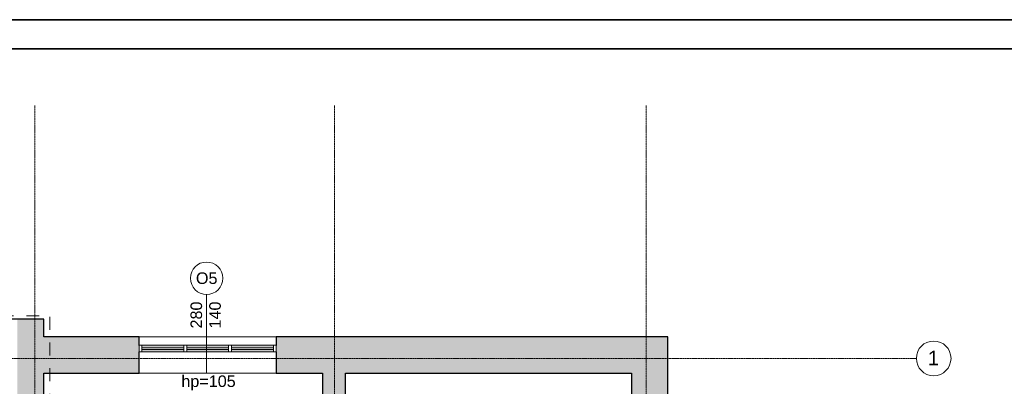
# Model space of a CAD drawing. Header units: centimetres. Extents: x 14504 to 44111, y -18976 to -7683.
# Tile 128 of 141: x 37770 to 39474, y -12731 to -12098. Entities that reach past the tile are written whole.
import ezdxf

# ---------------------------------------------------------------- set-up
doc = ezdxf.new("R2010")
doc.units = ezdxf.units.CM
doc.linetypes.add('Aligning Line 1_8_', pattern=[0.635, 0.3175, -0.3175])
doc.linetypes.add('Linia siatki', pattern=[0.9925, 0.47, -0.2175, 0.0875, -0.2175])
for name, color, linetype, lineweight in [('_gruba', 90, 'Continuous', 35), ('A-DETL', 6, 'Continuous', 9), ('A-DETL-THIN', 151, 'Continuous', 9), ('A-GLAZ', 151, 'Continuous', 9), ('A-WALL', 4, 'Continuous', 9), ('A-WALL-PATT', 111, 'Continuous', 25), ('G-ANNO-TEXT', 8, 'Continuous', 9), ('I-WALL', 2, 'Continuous', 9), ('S-GRID', 8, 'Continuous', 9), ('S-GRID-IDEN', 8, 'Continuous', 9)]:
    doc.layers.add(name, color=color, linetype=linetype, lineweight=lineweight)
doc.styles.add('Arial', font='arial.ttf', dxfattribs={"height": 23.8125})
doc.styles.add('Arial_3', font='arial.ttf', dxfattribs={"width": 0.8, "height": 18})
doc.styles.add('Arial_5', font='arial.ttf', dxfattribs={"height": 15})

# ---------------------------------------------------------------- blocks, each defined once
blk = doc.blocks.new('Aluminum_2 szybowe - 160x140 wymiana-631431-6_Poziom posadzka II pietra')
at = {"layer": 'A-GLAZ'}
h = blk.add_hatch(color=256, dxfattribs=at)
h.paths.add_polyline_path([(-59.7, 7.7), (-59.7, 12.2), (-132.1, 12.2), (-132.1, 7.7), (-112.9, 7.7)])
h.paths.add_polyline_path([(-112.9, 14.7), (-59.7, 14.7), (-59.7, 19.2), (-132.1, 19.2), (-132.1, 14.7)])
h = blk.add_hatch(color=256, dxfattribs=at)
h.paths.add_polyline_path([(17.8, 7.7), (17.8, 12.2), (-54.6, 12.2), (-54.6, 7.7)])
h.paths.add_polyline_path([(17.8, 14.7), (17.8, 19.2), (-54.6, 19.2), (-54.6, 14.7)])
at = {"layer": 'A-GLAZ', "lineweight": 18}
for p, q in [((-132.1, 19.2), (-137.2, 19.2)), ((-137.2, 19.2), (-137.2, 7.7)), ((-132.1, 7.7), (-132.1, 19.2)), ((-54.6, 19.2), (-59.7, 19.2)), ((-59.7, 19.2), (-59.7, 7.7)), ((-54.6, 7.7), (-54.6, 19.2)), ((22.8, 19.2), (17.8, 19.2)), ((17.8, 19.2), (17.8, 7.7)), ((22.8, 7.7), (22.8, 19.2)), ((-137.2, 7.7), (-132.1, 7.7)), ((-59.7, 14.7), (-132.1, 14.7)), ((-132.1, 14.7), (-132.1, 12.2)), ((-132.1, 12.2), (-59.7, 12.2)), ((-59.7, 12.2), (-59.7, 14.7)), ((-59.7, 7.7), (-54.6, 7.7)), ((17.8, 14.7), (-54.6, 14.7)), ((-54.6, 14.7), (-54.6, 12.2)), ((-54.6, 12.2), (17.8, 12.2)), ((17.8, 12.2), (17.8, 14.7)), ((17.8, 7.7), (22.8, 7.7))]:
    blk.add_line(p, q, dxfattribs=at)
at = {"layer": 'A-GLAZ'}
for p, q in [((-132.1, 19.2), (-59.7, 19.2)), ((-54.6, 19.2), (17.8, 19.2)), ((-59.7, 7.7), (-132.1, 7.7)), ((17.8, 7.7), (-54.6, 7.7))]:
    blk.add_line(p, q, dxfattribs=at)
blk = doc.blocks.new('Siatka - M_Symbol siatki - okrąg-11506-6_Poziom posadzka II pietra')
at = {"layer": 'S-GRID-IDEN'}
blk.add_circle((0, 0), 0.3, dxfattribs=at)

msp = doc.modelspace()

# ---------------------------------------------------------------- hatches: boundary and pattern name
at = {"layer": 'A-WALL-PATT', "lineweight": 9, "transparency": 33554610}
h = msp.add_hatch(color=256, dxfattribs=at)
h.paths.add_polyline_path([(37766.1, -14155.4), (37812.1, -14155.4), (37812.1, -13366.4), (37766.1, -13366.4), (37766.1, -14153.4)])
h.paths.add_polyline_path([(37766.1, -13221.4), (37812.1, -13221.4), (37812.1, -12615.4), (37766.1, -12615.4), (37766.1, -13167.6)])
h = msp.add_hatch(color=256, dxfattribs=at)
h.paths.add_polyline_path([(38294.1, -12708.4), (38312.1, -12708.4), (38312.1, -12645.4), (38214.1, -12645.4), (38214.1, -12708.4)])
h.paths.add_polyline_path([(37912.1, -12708.4), (37976.6, -12708.4), (37976.6, -12645.4), (37812.1, -12645.4), (37812.1, -12708.4)])
for points in [[(38829.1, -12708.4), (38829.1, -12645.4), (38312.1, -12645.4), (38312.1, -12708.4), (38410.9, -12708.4)], [(38892.1, -14155.4), (38892.1, -12645.4), (38829.1, -12645.4), (38829.1, -14155.4)]]:
    msp.add_hatch(color=256, dxfattribs=at).paths.add_polyline_path(points)
h = msp.add_hatch(color=256, dxfattribs=at)
h.paths.add_polyline_path([(38314.1, -14155.4), (38334.1, -14155.4), (38334.1, -13426.4), (38294.1, -13426.4), (38294.1, -14155.4)])
h.paths.add_polyline_path([(38294.1, -13199.4), (38334.1, -13199.4), (38334.1, -12708.4), (38294.1, -12708.4), (38294.1, -13167.6)])

# ---------------------------------------------------------------- linework, layer by layer
at = {"layer": 'A-DETL', "linetype": 'Aligning Line 1_8_', "ltscale": 70}
for p in [(37426.1, -12609.4), (37822.1, -13433.4)]:
    msp.add_line(p, (37822.1, -12609.4), dxfattribs=at)
at = {"layer": 'A-DETL-THIN'}
msp.add_line((38093.6, -12708.4), (38093.6, -12572.4), dxfattribs=at)
msp.add_circle((38093.6, -12544.4), 28, dxfattribs=at)
at = {"layer": 'A-WALL', "lineweight": 25}
for p, q in [((37812.1, -12615.4), (37692.1, -12615.4)), ((37812.1, -12645.4), (37812.1, -12615.4)), ((37976.6, -12645.4), (37812.1, -12645.4)), ((37976.6, -12660.4), (37976.6, -12645.4)), ((38892.1, -12645.4), (38214.1, -12645.4)), ((38214.1, -12645.4), (38214.1, -12660.4)), ((38892.1, -14218.4), (38892.1, -12645.4)), ((37976.6, -12708.4), (37976.6, -12671.8)), ((38214.1, -12671.8), (38214.1, -12708.4)), ((37812.1, -13199.4), (37812.1, -12708.4)), ((37812.1, -12708.4), (37976.6, -12708.4)), ((38214.1, -12708.4), (38294.1, -12708.4)), ((38334.1, -12708.4), (38829.1, -12708.4)), ((38829.1, -12708.4), (38829.1, -12969.4))]:
    msp.add_line(p, q, dxfattribs=at)
at = {"layer": 'A-WALL'}
for p, q in [((37976.6, -12645.4), (38214.1, -12645.4)), ((38214.1, -12708.4), (37976.6, -12708.4))]:
    msp.add_line(p, q, dxfattribs=at)
at = {"layer": 'I-WALL', "lineweight": 25}
for p, q in [((38294.1, -12708.4), (38294.1, -13199.4)), ((38334.1, -13171.4), (38334.1, -12708.4))]:
    msp.add_line(p, q, dxfattribs=at)
at = {"layer": 'S-GRID', "linetype": 'Linia siatki'}
for p, q in [((37796.1, -12245.8), (37796.1, -14550.1)), ((38315.1, -12245.8), (38315.1, -14550.1)), ((38854.6, -12245.8), (38854.6, -14550.1)), ((35798.9, -12682.9), (39321.9, -12682.9))]:
    msp.add_line(p, q, dxfattribs=at)

# ---------------------------------------------------------------- block references
at = {"layer": 'A-GLAZ'}
for p in [(38113.8, -12679.5), (38191.3, -12679.5)]:
    msp.add_blockref('Aluminum_2 szybowe - 160x140 wymiana-631431-6_Poziom posadzka II pietra', p, dxfattribs=at)
at = {"layer": 'S-GRID-IDEN', "xscale": 99.99999999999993, "yscale": 99.99999999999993, "zscale": 99.99999999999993, "rotation": 269.9999999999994}
msp.add_blockref('Siatka - M_Symbol siatki - okrąg-11506-6_Poziom posadzka II pietra', (39351.9, -12682.9), dxfattribs=at)

# ---------------------------------------------------------------- texts
at = {"layer": 'G-ANNO-TEXT', "attachment_point": 1}
for s, insert, char_height, width, style in [('O5', (38075.1, -12534.3), 20, 45.696, 'Arial_5'), ('hp=105', (38049.9, -12712.4), 20, 116.245, 'Arial_5'), ('ć otwór w istniejącym stropie ', (37581.7, -12715.7), 10, 221.266, 'Arial_3')]:
    msp.add_mtext(s, dxfattribs=dict(at, insert=insert, char_height=char_height, width=width, style=style))
at = {"layer": 'G-ANNO-TEXT', "char_height": 20, "width": 57.721, "attachment_point": 1, "rotation": 90, "style": 'Arial_5'}
for s, insert in [('280', (38065.7, -12631.3)), ('140', (38098.1, -12631.3))]:
    msp.add_mtext(s, dxfattribs=dict(at, insert=insert))

# ---------------------------------------------------------------- next in the draw order: texts
at = {"layer": 'S-GRID-IDEN', "insert": (39341.7, -12669.8), "char_height": 25, "width": 23.249, "attachment_point": 1, "style": 'Arial', "bg_fill": 3, "box_fill_scale": 1.25, "bg_fill_color": 256, "bg_fill_true_color": 13158600, "bg_fill_transparency": 0}
msp.add_mtext('\\fArial|b0|i0|c238|p34|;1', dxfattribs=at)

# ---------------------------------------------------------------- next in the draw order: linework, layer by layer
at = {"layer": '_gruba'}
for points in [[(35620.2, -12097.6), (40620.2, -12097.6), (40620.2, -15067.6), (35620.2, -15067.6)], [(35670.2, -15017.6), (40570.2, -15017.6), (40570.2, -12147.6), (35670.2, -12147.6)]]:
    msp.add_lwpolyline(points, dxfattribs=at)

doc.saveas('drawing.dxf')
